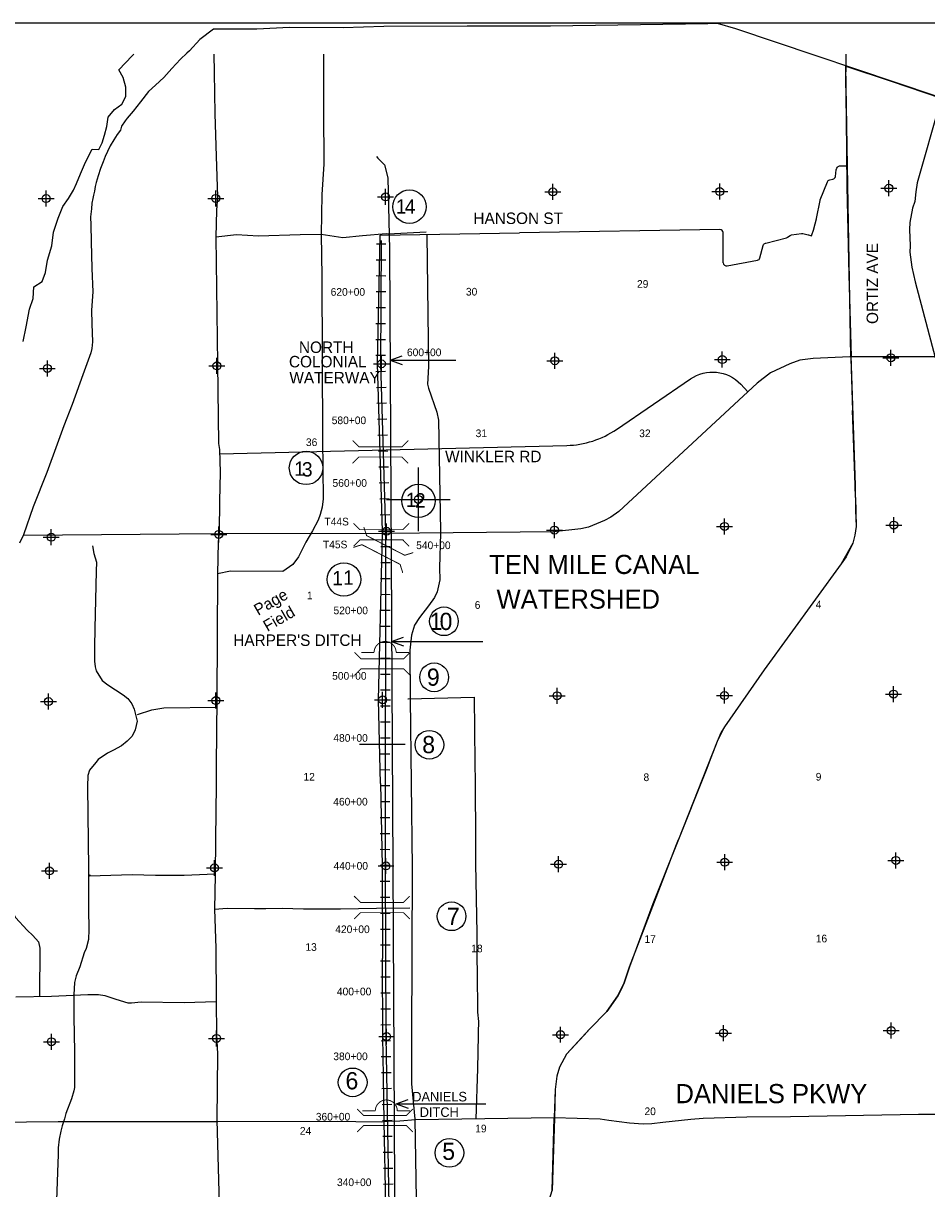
# Model space of a CAD drawing. Extents: x 182506 to 278506, y 775750 to 839581.
# Tile 3 of 4: x 208872 to 237211, y 803022 to 839581. Entities that reach past the tile are written whole.
import ezdxf
from ezdxf.enums import TextEntityAlignment as Align

# ---------------------------------------------------------------- set-up
doc = ezdxf.new("R2010")
doc.units = 0
doc.header["$LTSCALE"] = 2000
doc.header["$PDMODE"] = 34
doc.header["$PDSIZE"] = 250
doc.linetypes.add('STREAM', pattern=[0])
doc.layers.get('0').update_dxf_attribs({"linetype": 'CONTINUOUS'})
for name, color, linetype in [('BORDER', 1, 'CONTINUOUS'), ('MAJROADS', 9, 'CONTINUOUS'), ('RR', 13, 'CONTINUOUS'), ('SEC', 2, 'CONTINUOUS'), ('STATIONS', 7, 'CONTINUOUS'), ('STRUCTTEXT', 7, 'CONTINUOUS'), ('STRUCTURES', 10, 'CONTINUOUS'), ('TEXT', 7, 'CONTINUOUS'), ('TRUNKS', 5, 'STREAM'), ('WATER', 4, 'CONTINUOUS'), ('WSHEDS', 3, 'CONTINUOUS')]:
    doc.layers.add(name, color=color, linetype=linetype)

# ---------------------------------------------------------------- blocks, each defined once
blk = doc.blocks.new('TICK')
at = {"color": 0}
for points in [[(500, 0), (500, 1000)], [(0, 500), (1000, 500)]]:
    blk.add_lwpolyline(points, dxfattribs=at)
blk.add_point((500, 500), dxfattribs=at)
blk = doc.blocks.new('BRIDGE')
at = {"layer": 'STRUCTURES', "color": 0, "const_width": 20}
for points in [[(-234, -534), (-101, -402), (-101, 496), (-234, 629)], [(244, -534), (112, -402), (112, 496), (244, 629)]]:
    blk.add_lwpolyline(points, dxfattribs=at)
blk = doc.blocks.new('WEIR')
at = {"layer": 'STRUCTURES', "color": 0, "const_width": 30}
blk.add_lwpolyline([(13, 761), (13, 358, -1), (13, -332), (13, -734)], format="xyb", dxfattribs=at)
blk = doc.blocks.new('ARROW')
at = {"color": 0}
for points in [[(0, 0), (376, 137)], [(0, 0), (739, 0)], [(0, 0), (376, -137)]]:
    blk.add_lwpolyline(points, dxfattribs=at)

msp = doc.modelspace()

# ---------------------------------------------------------------- linework, layer by layer
at = {"layer": 'BORDER', "color": 0}
msp.add_lwpolyline([(182506, 776581), (278506, 776581), (278506, 839581), (182506, 839581)], close=True, dxfattribs=at)
at = {"layer": 'MAJROADS', "color": 0}
for points in [[(214839, 839395), (214407, 839072), (214086, 838714), (214001, 838648), (213799, 838456), (213529, 838165), (213275, 837882), (213014, 837641), (212794, 837441), (212549, 837116), (212320, 836825), (212134, 836608), (212067, 836517), (211957, 836350), (211922, 836233), (211812, 836091), (211710, 835924), (211600, 835732), (211515, 835557), (211438, 835407), (211378, 835231), (211293, 835031), (211216, 834797), (211156, 834588), (211130, 834462), (211104, 834312), (211078, 834186), (211052, 834086), (211025, 833943), (211007, 833759), (210980, 833508), (210987, 833248), (211000, 832737), (211019, 831890), (211055, 831153), (211009, 830583), (211023, 830148), (211044, 829586), (211025, 829377), (210991, 829243), (210743, 828549), (210409, 827621), (210144, 826953), (209939, 826376), (209606, 825491), (209179, 824413), (208879, 823535), (208751, 823268)], [(245084, 834470), (244800, 834598), (244524, 834667), (241248, 835881), (237513, 837291), (231228, 839408), (230651, 839571), (230341, 839565), (225405, 839493), (222791, 839495), (220177, 839481), (218911, 839441), (218911, 839441), (217219, 839445), (216196, 839402), (215258, 839401), (214839, 839395)], [(214844, 838615), (214854, 838038), (214877, 836739), (214918, 835415), (214959, 834141), (214930, 833722), (214907, 832876), (214962, 828896), (214993, 826398), (215026, 826214), (215045, 825485), (215030, 824588), (215015, 823642), (214987, 823307), (214963, 822310), (214942, 818388), (214918, 816311), (214922, 815632), (214908, 814911), (214893, 812934), (214893, 812859), (214868, 811795), (214909, 810563), (214922, 808929), (214931, 807856), (214960, 807253), (214945, 805175), (215017, 802543)], [(218293, 838615), (218294, 836841), (218298, 835165), (218240, 834210), (218214, 832954), (218238, 831638), (218258, 826543), (218278, 824666), (218250, 824407), (218182, 824172), (218122, 823989), (217943, 823655), (217739, 823304), (217501, 822845), (217324, 822604), (217012, 822388), (215370, 822392), (214963, 822310)], [(234671, 838615), (234679, 838235), (234668, 837867), (234684, 836593), (234710, 834447), (234765, 831690), (234837, 829119)], [(237633, 837105), (236917, 834578), (236872, 834299), (236839, 833989), (236769, 833780), (236687, 833337), (236672, 833109), (236689, 832604), (236679, 832404), (236746, 831933), (236850, 831473), (237479, 829096)], [(221508, 833029), (220317, 832963), (220259, 832980), (219513, 832910), (218892, 832856), (218214, 832954), (217552, 832942), (216245, 832901), (215558, 832940), (214907, 832876)], [(221528, 832948), (221582, 828818), (221556, 828259), (221587, 828137), (221847, 827387), (221898, 827132), (221959, 823650), (221957, 823591)], [(234835, 829151), (234972, 825094), (234974, 824297), (234995, 823791), (234956, 823524), (234891, 823277), (234685, 822845), (234531, 822625), (232111, 819298), (230866, 817514), (230758, 817325), (230639, 817054), (230440, 816535), (230315, 816208), (229363, 813820), (228621, 811957), (227887, 809980), (227718, 809482), (227616, 809251), (227520, 809072), (227179, 808584), (226632, 808024), (225916, 807240), (225690, 806836), (225608, 806555), (225553, 806138), (225532, 805233), (225465, 802969)], [(234828, 829119), (234803, 829119), (233653, 829063), (233231, 829009), (232918, 828901), (232310, 828621), (231897, 828296), (227549, 824271), (227303, 824083), (227108, 823981), (226597, 823779), (226362, 823725), (225508, 823624), (220257, 823576), (220139, 823575)], [(239660, 829126), (237457, 829120), (234828, 829119)], [(220139, 823575), (214987, 823563), (208874, 823508)], [(221957, 823591), (221929, 822499), (221935, 822126), (221857, 821743), (221773, 821564), (221579, 821308), (221301, 820943), (221147, 820695), (221048, 820386), (220995, 819917), (221012, 818395)], [(211040, 823186), (211089, 822948), (211168, 822677), (211161, 822397), (211113, 820595), (211101, 820020), (211103, 819566), (211123, 819388), (211160, 819267), (211346, 818964), (211525, 818828), (212007, 818511), (212148, 818396), (212274, 818233), (212354, 818064), (212439, 817688), (212380, 817414), (212284, 817221), (212132, 817065), (211953, 816915), (211704, 816776), (211509, 816682), (211223, 816485), (211142, 816396), (210952, 816148), (210892, 815985), (210887, 815643), (210922, 813052), (210915, 811787), (210925, 811158), (210916, 810844), (210841, 810561), (210778, 810416), (210641, 809977), (210534, 809699), (210482, 809487), (210462, 809106), (210461, 808408), (210478, 807331), (210473, 806194), (210453, 806089), (210384, 805845), (210211, 805380), (210162, 805210), (210096, 804990), (210050, 804830), (210001, 804573), (209966, 804307), (209970, 804075), (209954, 803833), (209907, 802355)], [(220933, 818393), (220941, 818393), (223019, 818437), (223038, 816392), (223042, 815769)], [(221012, 818395), (221071, 813091), (221053, 807739), (221048, 806316), (221153, 805208), (221272, 798315)], [(212451, 817899), (212900, 818041), (213280, 818109), (214923, 818126)], [(206766, 817016), (207000, 816832), (207235, 816735), (207961, 816624), (208110, 816553), (208188, 816384), (208224, 815548), (208225, 815058), (208215, 814683), (208235, 814293), (208251, 813273), (208278, 812837), (208411, 811985), (208509, 811756), (208622, 811533), (208998, 811127), (209174, 810966), (209348, 810768), (209388, 810568), (209377, 809069)], [(223042, 815769), (223053, 813936), (223056, 813224), (223099, 811028), (223104, 810246)], [(210954, 812869), (210945, 812836), (212286, 812876), (213015, 812854), (213920, 812856), (214876, 812899)], [(214868, 811795), (215270, 811824), (216125, 811817), (216476, 811815), (216988, 811819), (217658, 811806), (218823, 811806), (219954, 811823), (220993, 811832)], [(223104, 810246), (223107, 809813), (223123, 808556), (223154, 808271), (223143, 807919), (223141, 807825)], [(208638, 809046), (209760, 809062), (210900, 809112), (211235, 809110), (211428, 809083), (211771, 808972), (212147, 808852), (212264, 808851), (212566, 808882), (213915, 808863), (214921, 808898)], [(223141, 807825), (223118, 806788), (223072, 805206)], [(220195, 805122), (220103, 805112), (219301, 805119), (218736, 805134), (214975, 805123), (209970, 805116), (201018, 805030)], [(225526, 805241), (221175, 805179), (220681, 805144), (220295, 805132), (220195, 805122)], [(241841, 805295), (240009, 805329), (237589, 805350), (236951, 805352), (232941, 805273), (231572, 805261), (230197, 805229), (229811, 805189), (228932, 805096), (228592, 805056), (228320, 805043), (227887, 805077), (227238, 805166), (226967, 805208), (225526, 805241)]]:
    msp.add_lwpolyline(points, dxfattribs=at)
msp.add_lwpolyline([(215029, 826073), (225918, 826338, 0.144825), (227481, 826842), (229798, 828426, -0.367714), (231381, 828259), (231604, 828024)], format="xyb", dxfattribs=at)
at = {"layer": 'RR', "color": 0}
msp.add_lwpolyline([(219949, 835402), (219990, 835348), (220202, 835142), (220311, 834732), (220362, 832480), (220465, 813086), (220564, 793119), (220592, 792723), (220664, 792315), (220836, 791935), (221047, 791579), (230248, 777067)], dxfattribs=at)
at = {"layer": 'SEC', "color": 0}
for p in [(236024, 834408), (209588, 834083), (214908, 834087), (220237, 834134), (225483, 834290), (230720, 834303), (225546, 828994), (230800, 829033), (236087, 829088), (209626, 828754), (214947, 828834), (220108, 828898), (230872, 823796), (236176, 823842), (209748, 823458), (215002, 823547), (220264, 823644), (225534, 823682), (209661, 818305), (214915, 818336), (220143, 818358), (225615, 818487), (230869, 818492), (236172, 818539), (225662, 813200), (230874, 813264), (236245, 813319), (209691, 812993), (214870, 813083), (220249, 813146), (214933, 807737), (220270, 807792), (225725, 807854), (230836, 807902), (236098, 807982), (209754, 807631)]:
    msp.add_point(p, dxfattribs=at)
at = {"layer": 'STATIONS', "color": 0}
for p, q in [((219949, 832666), (220249, 832664)), ((219946, 832166), (220246, 832164)), ((219943, 831666), (220243, 831664)), ((219940, 831166), (220240, 831164)), ((219938, 830666), (220238, 830664)), ((219935, 830166), (220235, 830165)), ((219932, 829666), (220232, 829665)), ((219930, 829166), (220230, 829165)), ((219935, 828661), (220235, 828670)), ((219950, 828161), (220250, 828170)), ((219965, 827661), (220265, 827670)), ((219980, 827162), (220280, 827171)), ((219995, 826662), (220294, 826671)), ((220009, 826162), (220309, 826171)), ((220024, 825662), (220324, 825671)), ((220039, 825163), (220339, 825171)), ((220054, 824663), (220354, 824672)), ((220069, 824163), (220369, 824172)), ((220083, 823663), (220383, 823672)), ((220083, 823168), (220383, 823167)), ((220083, 822668), (220383, 822667)), ((220082, 822168), (220382, 822167)), ((220081, 821668), (220381, 821667)), ((220081, 821168), (220381, 821167)), ((220080, 820668), (220380, 820667)), ((220079, 820168), (220379, 820167)), ((220078, 819668), (220378, 819667)), ((220078, 819168), (220378, 819167)), ((220077, 818668), (220377, 818667)), ((220076, 818168), (220376, 818167)), ((220076, 817668), (220376, 817667)), ((220075, 817168), (220375, 817167)), ((220074, 816668), (220374, 816667)), ((220073, 816168), (220373, 816167)), ((220073, 815668), (220373, 815667)), ((220072, 815168), (220372, 815167)), ((220071, 814668), (220371, 814667)), ((220071, 814168), (220371, 814167)), ((220070, 813668), (220370, 813667)), ((220069, 813168), (220369, 813167)), ((220071, 812667), (220371, 812668)), ((220073, 812167), (220373, 812168)), ((220075, 811667), (220375, 811668)), ((220077, 811167), (220377, 811168)), ((220079, 810667), (220379, 810668)), ((220081, 810167), (220381, 810168)), ((220083, 809667), (220383, 809668)), ((220085, 809167), (220385, 809168)), ((220087, 808667), (220387, 808668)), ((220089, 808167), (220389, 808168)), ((220093, 807665), (220393, 807670)), ((220102, 807165), (220402, 807171)), ((220111, 806665), (220411, 806671)), ((220120, 806165), (220420, 806171)), ((220129, 805665), (220429, 805671)), ((220138, 805165), (220438, 805171)), ((220148, 804665), (220448, 804671)), ((220157, 804166), (220457, 804171)), ((220166, 803666), (220466, 803671)), ((220175, 803166), (220475, 803171))]:
    msp.add_line(p, q, dxfattribs=at)
at = {"layer": 'STRUCTTEXT', "color": 0}
for centre, radius in [((220986, 833827), 525), ((217742, 825633), 525), ((221267, 824599), 525), ((218930, 822134), 525), ((222067, 820821), 450), ((221759, 819064), 450), ((221611, 816948), 450), ((222306, 811567), 450), ((219204, 806358), 450), ((222239, 804146), 450)]:
    msp.add_circle(centre, radius, dxfattribs=at)
at = {"layer": 'STRUCTURES', "color": 0}
msp.add_line((219420, 816969), (220846, 816967), dxfattribs=at)
at = {"layer": 'TRUNKS', "color": 0, "linetype": 'STREAM'}
msp.add_lwpolyline([(220099, 832770), (220078, 828898), (220234, 823644), (220219, 813146), (220240, 807792), (220337, 802496), (220392, 797167), (220447, 791896), (220454, 789283), (220530, 788943), (220609, 788587), (220634, 788390), (220594, 788192), (220516, 787994), (220436, 787717), (220458, 787495), (220460, 786517), (220465, 781272), (220513, 778057), (220506, 778042)], dxfattribs=at)
at = {"layer": 'TRUNKS', "color": 0}
for points in [[(220380, 829016), (222441, 829016)], [(221166, 820184), (223289, 820184)], [(221305, 805681), (223384, 805681)]]:
    msp.add_lwpolyline(points, dxfattribs=at)
at = {"layer": 'WATER', "color": 0}
msp.add_lwpolyline([(208863, 829603), (208957, 830063), (209061, 830615), (209180, 830950), (209207, 831318), (209459, 831476), (209570, 831760), (209630, 832153), (209767, 832604), (209820, 833031), (209964, 833466), (210117, 833833), (210294, 834084), (210446, 834351), (210540, 834559), (210667, 834860), (210820, 835228), (211031, 835629), (211241, 835627), (211342, 835836), (211419, 836070), (211487, 836346), (211539, 836639), (211733, 836872), (211960, 837047), (212087, 837281), (212089, 837582), (212007, 837876), (211866, 838119), (212287, 838561), (212344, 838615)], dxfattribs=at)
at = {"layer": 'WSHEDS', "color": 0}
for points in [[(234828, 829120), (234725, 835112), (234671, 838243)], [(234679, 838235), (236095, 837768), (237669, 837233), (239063, 836700)], [(220139, 823578), (220140, 823647), (219984, 828896)], [(234828, 829120), (234828, 829119), (234829, 829064), (234888, 827430)], [(234979, 824703), (234972, 825094), (234888, 827430)], [(234979, 824703), (234995, 823791), (234956, 823524), (234891, 823277), (234531, 822625), (232111, 819298), (230866, 817514), (230639, 817054), (229425, 813976)], [(220019, 818359), (220139, 823578)], [(228168, 810711), (229363, 813820), (229425, 813976)], [(226462, 807838), (226632, 808024), (227179, 808584), (227520, 809072), (227718, 809482), (227887, 809980), (228168, 810711)], [(226462, 807838), (225916, 807240), (225690, 806836), (225608, 806555), (225553, 806138), (225526, 805241)], [(220195, 805131), (220169, 806546)], [(223024, 798957), (223312, 799170), (223538, 799399), (223815, 799730), (224287, 800359), (224930, 801430), (225203, 802121), (225465, 802969), (225465, 802969), (225526, 805241)]]:
    msp.add_lwpolyline(points, dxfattribs=at)
for points in [[(230830, 832069, 0.467246), (230948, 831972), (231902, 832149, 0.289854), (231980, 832221), (232084, 832613, -0.273958), (232157, 832685), (232161, 832686, 0.002476), (232162, 832686), (232815, 832854, 0.091841), (232848, 832869), (232924, 832924, -0.116204), (232967, 832941), (233282, 832991, -0.097024), (233321, 832989), (233491, 832949, -0.029897), (233503, 832946), (233593, 832913), (233668, 833125, 0.018411), (233670, 833132), (233757, 833451, 0.019069), (233759, 833459), (233868, 834026, -0.046789), (233873, 834044), (234096, 834607, -0.250061), (234168, 834668), (234267, 834689, 0.318246), (234345, 834774), (234372, 834989, -0.130421), (234392, 835037), (234418, 835073, -0.236544), (234499, 835113), (234725, 835112)], [(219984, 828896), (219984, 828896, -0.012432), (219984, 828901), (220065, 832939), (224435, 833011)], [(230830, 832069), (230825, 833015, 0.417318), (230723, 833114), (224435, 833011)], [(220073, 815737), (220019, 818355, -0.010788)], [(220073, 815737), (220125, 813149, -0.004082), (220125, 813147), (220137, 810246)], [(220169, 806546), (220146, 807793, -0.003585), (220146, 807794), (220137, 810246)], [(220283, 798676), (220243, 802498, 0.002002), (220243, 802499), (220195, 805131)]]:
    msp.add_lwpolyline(points, format="xyb", dxfattribs=at)

# ---------------------------------------------------------------- block references
at = {"color": 0, "xscale": 2, "yscale": 2, "zscale": 2}
msp.add_blockref('TICK', (220264, 823644), dxfattribs=at)
msp.add_blockref('TICK', (220264, 823644), dxfattribs=at)
at = {"layer": 'STRUCTURES', "color": 0, "xscale": 1.5, "yscale": 1.5, "zscale": 1.5}
for p, rotation in [((220145, 826127), 90), ((220225, 823019), 62.72746254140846), ((220175, 823528), 90), ((220203, 819479), 90), ((220194, 811833), 90), ((220288, 805154), 90)]:
    msp.add_blockref('BRIDGE', p, dxfattribs=dict(at, rotation=rotation))
at = {"layer": 'STRUCTURES', "color": 0, "rotation": 90}
for p in [(220235, 819830), (220272, 805448)]:
    msp.add_blockref('WEIR', p, dxfattribs=at)
at = {"layer": 'TRUNKS', "color": 0}
for p in [(220380, 829016), (220427, 820184), (220566, 805681)]:
    msp.add_blockref('ARROW', p, dxfattribs=at)

# ---------------------------------------------------------------- texts
at = {"layer": 'MAJROADS', "color": 0}
msp.add_text('DANIELS PKWY', height=600, dxfattribs=at).set_placement((229329, 805705))
at = {"layer": 'STATIONS', "color": 0}
for s, p in [('620+00', (219053, 831034)), ('600+00', (221447, 829139)), ('580+00', (219087, 827006)), ('560+00', (219112, 825041)), ('540+00', (221736, 823086)), ('520+00', (219143, 821043)), ('500+00', (219100, 818989)), ('480+00', (219138, 817043)), ('460+00', (219135, 815043)), ('440+00', (219145, 813029)), ('420+00', (219198, 811040)), ('400+00', (219249, 809088)), ('380+00', (219136, 807054)), ('360+00', (218588, 805160)), ('340+00', (219252, 803104))]:
    msp.add_text(s, height=240, dxfattribs=at).set_placement(p, align=Align.CENTER)
at = {"layer": 'STRUCTTEXT', "color": 0}
for s, p in [('1', (220555, 833608)), ('4', (220838, 833605)), ('1', (217372, 825386)), ('3', (217612, 825364)), ('1', (220874, 824406)), ('2', (221158, 824389)), ('1', (218565, 821952)), ('1', (218903, 821966))]:
    msp.add_text(s, height=450, dxfattribs=at).set_placement(p)
for s, p in [('1', (221815, 820548)), ('0', (222131, 820548)), ('9', (221734, 818800)), ('8', (221587, 816685)), ('7', (222360, 811294)), ('6', (219179, 806138)), ('5', (222215, 803926))]:
    msp.add_text(s, height=540, dxfattribs=at).set_placement(p, align=Align.CENTER)
at = {"layer": 'TEXT', "color": 0}
for s, height, p in [('HANSON ST', 360, (222992, 833285)), ('29', 240, (228123, 831285)), ('30', 240, (222756, 831041)), ('31', 240, (223061, 826599)), ('32', 240, (228192, 826598)), ('36', 240, (217738, 826319)), ('WINKLER RD', 360, (222104, 825812)), ('T44S', 240, (218318, 823829)), ('T45S', 240, (218271, 823111)), ('1', 240, (217769, 821511)), ('6', 240, (223032, 821213)), ('4', 240, (233730, 821229)), ('12', 240, (217660, 815825)), ('8', 240, (228327, 815809)), ('9', 240, (233730, 815825)), ('17', 240, (228358, 810734)), ('16', 240, (233730, 810750)), ('13', 240, (217722, 810484)), ('18', 240, (222923, 810437)), ('20', 240, (228358, 805330)), ('19', 240, (223049, 804789)), ('24', 240, (217548, 804717))]:
    msp.add_text(s, height=height, dxfattribs=at).set_placement(p)
for s, rotation, p in [('ORTIZ AVE', 90, (235686, 830148)), ('Page', 30, (216238, 820991)), ('Field', 30, (216529, 820486))]:
    msp.add_text(s, height=360, rotation=rotation, dxfattribs=at).set_placement(p)
for s, p in [('TEN MILE CANAL', (226785, 822306)), ('WATERSHED', (226280, 821218))]:
    msp.add_text(s, height=600, dxfattribs=at).set_placement(p, align=Align.CENTER)
at = {"layer": 'TRUNKS', "color": 0}
for s, height, p in [('NORTH', 360, (217519, 829239)), ('COLONIAL', 360, (217206, 828787)), ('WATERWAY', 360, (217219, 828285)), ("HARPER'S DITCH", 360, (215458, 820049)), ('DANIELS', 300, (221073, 805760)), ('DITCH', 300, (221308, 805274))]:
    msp.add_text(s, height=height, dxfattribs=at).set_placement(p)

doc.saveas('drawing.dxf')
